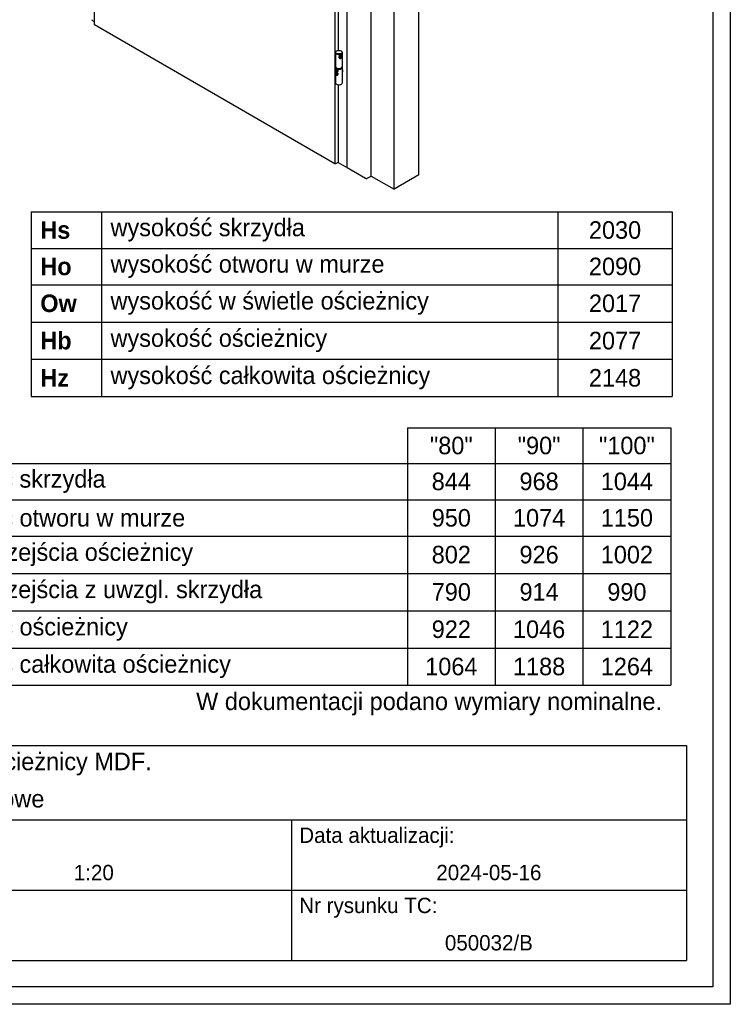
# Model space of a CAD drawing. Header units: millimetres. Extents: x -6500 to 4200, y 0 to 5940.
# Tile 112 of 157: x 2581 to 4200, y 0 to 2243. Entities that reach past the tile are written whole.
import ezdxf

# ---------------------------------------------------------------- set-up
doc = ezdxf.new("R2010")
doc.units = ezdxf.units.MM
for name, color, linetype in [('1', 250, 'Continuous'), ('152', 250, 'Continuous'), ('255', 250, 'Continuous'), ('256', 250, 'Continuous')]:
    doc.layers.add(name, color=color, linetype=linetype)
doc.styles.add('Montserrat', font='Montserrat-Regular.ttf')

# ---------------------------------------------------------------- blocks, each defined once
blk = doc.blocks.new('TabularNote1')
at = {"layer": '1', "linetype": 'Continuous', "lineweight": -3}
for p, q in [((130.37, 90.27), (138.37, 90.27)), ((130.37, 90.27), (130.37, 86.12)), ((138.37, 90.27), (138.37, 86.12)), ((138.37, 90.27), (190.37, 90.27)), ((190.37, 90.27), (190.37, 86.12)), ((190.37, 90.27), (203.37, 90.27)), ((203.37, 90.27), (203.37, 86.12)), ((130.37, 86.12), (138.37, 86.12)), ((130.37, 86.12), (130.37, 81.98)), ((138.37, 86.12), (190.37, 86.12)), ((138.37, 86.12), (138.37, 81.98)), ((190.37, 86.12), (203.37, 86.12)), ((190.37, 86.12), (190.37, 81.98)), ((203.37, 86.12), (203.37, 81.98)), ((130.37, 81.98), (138.37, 81.98)), ((130.37, 81.98), (130.37, 77.73)), ((138.37, 81.98), (190.37, 81.98)), ((138.37, 81.98), (138.37, 77.73)), ((190.37, 81.98), (203.37, 81.98)), ((190.37, 81.98), (190.37, 77.73)), ((203.37, 81.98), (203.37, 77.73)), ((130.37, 77.73), (138.37, 77.73)), ((130.37, 77.73), (130.37, 73.48)), ((138.37, 77.73), (190.37, 77.73)), ((138.37, 77.73), (138.37, 73.48)), ((190.37, 77.73), (203.37, 77.73)), ((190.37, 77.73), (190.37, 73.48)), ((203.37, 77.73), (203.37, 73.48)), ((130.37, 73.48), (138.37, 73.48)), ((130.37, 73.48), (130.37, 69.23)), ((138.37, 73.48), (190.37, 73.48)), ((138.37, 73.48), (138.37, 69.23)), ((190.37, 73.48), (203.37, 73.48)), ((190.37, 73.48), (190.37, 69.23)), ((203.37, 73.48), (203.37, 69.23)), ((130.37, 69.23), (138.37, 69.23)), ((138.37, 69.23), (190.37, 69.23)), ((190.37, 69.23), (203.37, 69.23))]:
    blk.add_line(p, q, dxfattribs=at)
at = {"layer": '1', "linetype": 'Continuous', "lineweight": -3, "char_height": 2, "line_spacing_factor": 1.076592, "style": 'Montserrat'}
for s, insert, attachment_point in [('\\fMontserrat|b1|i0;\\W1.0000;Hs', (131.4, 88.2), 4), ('\\fMontserrat|b0|i0;\\W1.0000;wysokość skrzydła', (139.4, 88.2), 4), ('\\fMontserrat|b0|i0;\\W1.0000;2030', (196.87, 88.2), 5), ('\\fMontserrat|b0|i0;\\W1.0000;wysokość otworu w murze', (139.4, 84.05), 4), ('\\fMontserrat|b1|i0;\\W1.0000;Ho', (131.4, 84.05), 4), ('\\fMontserrat|b0|i0;\\W1.0000;2090', (196.87, 84.05), 5), ('\\fMontserrat|b1|i0;\\W1.0000;Ow', (131.4, 79.85), 4), ('\\fMontserrat|b0|i0;\\W1.0000;wysokość w świetle ościeżnicy', (139.4, 79.85), 4), ('\\fMontserrat|b0|i0;\\W1.0000;2017', (196.87, 79.85), 5), ('\\fMontserrat|b1|i0;\\W1.0000;Hb', (131.4, 75.6), 4), ('\\fMontserrat|b0|i0;\\W1.0000;wysokość ościeżnicy', (139.4, 75.6), 4), ('\\fMontserrat|b0|i0;\\W1.0000;2077', (196.87, 75.6), 5), ('\\fMontserrat|b1|i0;\\W1.0000;Hz', (131.4, 71.36), 4), ('\\fMontserrat|b0|i0;\\W1.0000;wysokość całkowita ościeżnicy', (139.4, 71.36), 4), ('\\fMontserrat|b0|i0;\\W1.0000;2148', (196.87, 71.36), 5)]:
    blk.add_mtext(s, dxfattribs=dict(at, insert=insert, attachment_point=attachment_point))
blk = doc.blocks.new('TabularNote2')
at = {"layer": '1', "linetype": 'Continuous', "lineweight": -3}
for p, q in [((173.22, 65.67), (173.22, 61.63)), ((173.22, 65.67), (183.22, 65.67)), ((183.22, 65.67), (183.22, 61.63)), ((183.22, 65.67), (193.22, 65.67)), ((193.22, 65.67), (193.22, 61.63)), ((193.22, 65.67), (203.22, 65.67)), ((203.22, 65.67), (203.22, 61.63)), ((107.22, 61.63), (115.22, 61.63)), ((107.22, 61.63), (107.22, 57.49)), ((115.22, 61.63), (173.22, 61.63)), ((115.22, 61.63), (115.22, 57.49)), ((173.22, 61.63), (183.22, 61.63)), ((173.22, 61.63), (173.22, 57.49)), ((183.22, 61.63), (193.22, 61.63)), ((183.22, 61.63), (183.22, 57.49)), ((193.22, 61.63), (203.22, 61.63)), ((193.22, 61.63), (193.22, 57.49)), ((203.22, 61.63), (203.22, 57.49)), ((107.22, 57.49), (115.22, 57.49)), ((107.22, 57.49), (107.22, 53.34)), ((115.22, 57.49), (173.22, 57.49)), ((115.22, 57.49), (115.22, 53.34)), ((173.22, 57.49), (183.22, 57.49)), ((173.22, 57.49), (173.22, 53.34)), ((183.22, 57.49), (193.22, 57.49)), ((183.22, 57.49), (183.22, 53.34)), ((193.22, 57.49), (203.22, 57.49)), ((193.22, 57.49), (193.22, 53.34)), ((203.22, 57.49), (203.22, 53.34)), ((107.22, 53.34), (115.22, 53.34)), ((107.22, 53.34), (107.22, 49.09)), ((115.22, 53.34), (173.22, 53.34)), ((115.22, 53.34), (115.22, 49.09)), ((173.22, 53.34), (183.22, 53.34)), ((173.22, 53.34), (173.22, 49.09)), ((183.22, 53.34), (193.22, 53.34)), ((183.22, 53.34), (183.22, 49.09)), ((193.22, 53.34), (203.22, 53.34)), ((193.22, 53.34), (193.22, 49.09)), ((203.22, 53.34), (203.22, 49.09)), ((107.22, 49.09), (115.22, 49.09)), ((107.22, 49.09), (107.22, 44.84)), ((115.22, 49.09), (173.22, 49.09)), ((115.22, 49.09), (115.22, 44.84)), ((173.22, 49.09), (183.22, 49.09)), ((173.22, 49.09), (173.22, 44.84)), ((183.22, 49.09), (193.22, 49.09)), ((183.22, 49.09), (183.22, 44.84)), ((193.22, 49.09), (203.22, 49.09)), ((193.22, 49.09), (193.22, 44.84)), ((203.22, 49.09), (203.22, 44.84)), ((107.22, 44.84), (115.22, 44.84)), ((107.22, 44.84), (107.22, 40.59)), ((115.22, 44.84), (173.22, 44.84)), ((115.22, 44.84), (115.22, 40.59)), ((173.22, 44.84), (183.22, 44.84)), ((173.22, 44.84), (173.22, 40.59)), ((183.22, 44.84), (193.22, 44.84)), ((183.22, 44.84), (183.22, 40.59)), ((193.22, 44.84), (203.22, 44.84)), ((193.22, 44.84), (193.22, 40.59)), ((203.22, 44.84), (203.22, 40.59)), ((107.22, 40.59), (115.22, 40.59)), ((107.22, 40.59), (107.22, 36.35)), ((115.22, 40.59), (173.22, 40.59)), ((115.22, 40.59), (115.22, 36.35)), ((173.22, 40.59), (183.22, 40.59)), ((173.22, 40.59), (173.22, 36.35)), ((183.22, 40.59), (193.22, 40.59)), ((183.22, 40.59), (183.22, 36.35)), ((193.22, 40.59), (203.22, 40.59)), ((193.22, 40.59), (193.22, 36.35)), ((203.22, 40.59), (203.22, 36.35)), ((107.22, 36.35), (115.22, 36.35)), ((115.22, 36.35), (173.22, 36.35)), ((173.22, 36.35), (183.22, 36.35)), ((183.22, 36.35), (193.22, 36.35)), ((193.22, 36.35), (203.22, 36.35))]:
    blk.add_line(p, q, dxfattribs=at)
at = {"layer": '1', "linetype": 'Continuous', "lineweight": -3, "char_height": 2, "line_spacing_factor": 1.076592, "style": 'Montserrat'}
for s, insert, attachment_point in [('\\fMontserrat|b0|i0;\\W1.0000;"80"', (178.22, 63.65), 5), ('\\fMontserrat|b0|i0;\\W1.0000;"90"', (188.22, 63.65), 5), ('\\fMontserrat|b0|i0;\\W1.0000;"100"', (198.22, 63.65), 5), ('\\fMontserrat|b1|i0;\\W1.0000;Ss', (108.25, 59.56), 4), ('\\fMontserrat|b0|i0;\\W1.0000;szerokość skrzydła', (116.25, 59.56), 4), ('\\fMontserrat|b0|i0;\\W1.0000;844', (178.22, 59.56), 5), ('\\fMontserrat|b0|i0;\\W1.0000;968', (188.22, 59.56), 5), ('\\fMontserrat|b0|i0;\\W1.0000;1044', (198.22, 59.56), 5), ('\\fMontserrat|b1|i0;\\W1.0000;So', (108.25, 55.41), 4), ('\\fMontserrat|b0|i0;\\W1.0000;szerokość otworu w murze', (116.25, 55.41), 4), ('\\fMontserrat|b0|i0;\\W1.0000;950', (178.22, 55.41), 5), ('\\fMontserrat|b0|i0;\\W1.0000;1074', (188.22, 55.41), 5), ('\\fMontserrat|b0|i0;\\W1.0000;1150', (198.22, 55.41), 5), ('\\fMontserrat|b1|i0;\\W1.0000;Os', (108.25, 51.22), 4), ('\\fMontserrat|b0|i0;\\W1.0000;światło przejścia ościeżnicy', (116.25, 51.22), 4), ('\\fMontserrat|b0|i0;\\W1.0000;802', (178.22, 51.22), 5), ('\\fMontserrat|b0|i0;\\W1.0000;926', (188.22, 51.22), 5), ('\\fMontserrat|b0|i0;\\W1.0000;1002', (198.22, 51.22), 5), ('\\fMontserrat|b0|i0;\\W1.0000;światło przejścia z uwzgl. skrzydła', (116.25, 46.97), 4), ('\\fMontserrat|b1|i0;\\W1.0000;Od', (108.25, 46.97), 4), ('\\fMontserrat|b0|i0;\\W1.0000;790', (178.22, 46.97), 5), ('\\fMontserrat|b0|i0;\\W1.0000;914', (188.22, 46.97), 5), ('\\fMontserrat|b0|i0;\\W1.0000;990', (198.22, 46.97), 5), ('\\fMontserrat|b1|i0;\\W1.0000;Sb', (108.25, 42.72), 4), ('\\fMontserrat|b0|i0;\\W1.0000;szerokość ościeżnicy', (116.25, 42.72), 4), ('\\fMontserrat|b0|i0;\\W1.0000;922', (178.22, 42.72), 5), ('\\fMontserrat|b0|i0;\\W1.0000;1046', (188.22, 42.72), 5), ('\\fMontserrat|b0|i0;\\W1.0000;1122', (198.22, 42.72), 5), ('\\fMontserrat|b1|i0;\\W1.0000;Sz', (108.25, 38.47), 4), ('\\fMontserrat|b0|i0;\\W1.0000;szerokość całkowita ościeżnicy', (116.25, 38.47), 4), ('\\fMontserrat|b0|i0;\\W1.0000;1064', (178.22, 38.47), 5), ('\\fMontserrat|b0|i0;\\W1.0000;1188', (188.22, 38.47), 5), ('\\fMontserrat|b0|i0;\\W1.0000;1264', (198.22, 38.47), 5), ('\\fMontserrat|b0|i0;\\W1.0000;W dokumentacji podano wymiary nominalne.', (202.22, 34.22), 6)]:
    blk.add_mtext(s, dxfattribs=dict(at, insert=insert, attachment_point=attachment_point))
blk = doc.blocks.new('TabularNote3')
at = {"layer": '255', "linetype": 'Continuous', "lineweight": -3}
for p, q in [((115, 21), (160, 21)), ((115, 21), (115, 17)), ((160, 21), (160, 17)), ((160, 21), (205, 21)), ((205, 21), (205, 17)), ((115, 17), (115, 13)), ((160, 17), (160, 13)), ((205, 17), (205, 13)), ((115, 13), (160, 13)), ((115, 13), (115, 9)), ((160, 13), (205, 13)), ((160, 13), (160, 9)), ((205, 13), (205, 9)), ((115, 9), (115, 5)), ((160, 9), (160, 5)), ((205, 9), (205, 5)), ((115, 5), (160, 5)), ((160, 5), (205, 5))]:
    blk.add_line(p, q, dxfattribs=at)
at = {"layer": '1', "linetype": 'Continuous', "lineweight": -3, "char_height": 1.75, "line_spacing_factor": 1.076592, "style": 'Montserrat'}
for s, insert, attachment_point in [('\\fMontserrat|b0|i0;\\W1.0000;Skala:', (115.9, 19), 4), ('\\fMontserrat|b0|i0;\\W1.0000;Data aktualizacji:', (160.9, 19), 4), ('\\fMontserrat|b0|i0;\\W1.0000;1:20', (137.5, 15), 5), ('\\fMontserrat|b0|i0;\\W1.0000;2024-05-16', (182.5, 15), 5), ('\\fMontserrat|b0|i0;\\W1.0000;Nr rysunku:', (115.9, 11), 4), ('\\fMontserrat|b0|i0;\\W1.0000;Nr rysunku TC:', (160.9, 11), 4), ('050032/B', (182.5, 7), 5)]:
    blk.add_mtext(s, dxfattribs=dict(at, insert=insert, attachment_point=attachment_point))
blk = doc.blocks.new('TabularNote4')
at = {"layer": '1', "linetype": 'Continuous', "lineweight": -3}
for p, q in [((79, 29.5), (205, 29.5)), ((79, 29.5), (79, 25.25)), ((205, 29.5), (205, 25.25)), ((79, 25.25), (79, 21)), ((205, 25.25), (205, 21)), ((79, 21), (205, 21))]:
    blk.add_line(p, q, dxfattribs=at)
at = {"layer": '1', "linetype": 'Continuous', "lineweight": -3, "char_height": 2, "attachment_point": 4, "line_spacing_factor": 1.076592, "style": 'Montserrat'}
for s, insert in [('\\fMontserrat|b0|i0;\\W1.0000;Drzwi akustyczne SILENCE 37dB na ościeżnicy MDF.', (80.03, 27.37)), ('\\fMontserrat|b0|i0;\\W1.0000;polska norma (PN), rozmiar "90", przylgowe', (80.03, 23.12))]:
    blk.add_mtext(s, dxfattribs=dict(at, insert=insert))

msp = doc.modelspace()

# ---------------------------------------------------------------- linework, layer by layer
at = {"layer": '152', "linetype": 'Continuous', "lineweight": -3}
for p, q in [((2751.63, 2231.53), (2751.63, 3556.21)), ((3490.41, 1889.9), (3490.41, 3353.07)), ((3433.84, 1857.24), (3433.84, 3320.41)), ((3381.8, 1887.29), (3381.8, 3289.05)), ((3299.21, 3240.06), (3299.21, 1915.38)), ((3307.7, 2173.6), (3307.7, 2336.91)), ((2751.63, 2238.71), (2746.4, 2241.73)), ((3299.21, 1915.38), (2751.63, 2231.53)), ((3300.23, 2168.8), (3300.23, 2136.8)), ((3303.14, 2172.39), (3302.58, 2172.07)), ((3310.89, 2161.42), (3309.5, 2159.08)), ((3309.5, 2159.08), (3310.41, 2157.35)), ((3309.54, 2156.56), (3310.69, 2156.49)), ((3312.72, 2157.94), (3310.17, 2160.21)), ((3310.41, 2157.35), (3312.72, 2157.94)), ((3313.2, 2162.01), (3310.89, 2161.42)), ((3314.11, 2160.27), (3312.39, 2161.8)), ((3312.72, 2157.94), (3314.11, 2160.27)), ((3314.11, 2160.27), (3313.2, 2162.01)), ((3313.89, 2172.07), (3313.32, 2172.39)), ((3314.91, 2161.24), (3314.7, 2162.37)), ((3316.23, 2136.8), (3316.23, 2168.8)), ((3300.23, 2136.8), (3300.23, 2136.8)), ((3300.23, 2135.16), (3300.23, 2099.82)), ((3302.58, 2133.53), (3303.14, 2133.2)), ((3313.32, 2133.2), (3313.89, 2133.53)), ((3316.23, 2099.82), (3316.23, 2135.16)), ((3300.32, 2130.46), (3300.29, 2129.92)), ((3301.72, 2125.38), (3301.11, 2124.16)), ((3301.47, 2128.5), (3303.99, 2129.95)), ((3302.45, 2124.13), (3301.47, 2122.74)), ((3301.47, 2122.74), (3303.16, 2123.72)), ((3301.47, 2122.74), (3302.45, 2120.21)), ((3304.4, 2123), (3302.45, 2124.13)), ((3302.45, 2120.21), (3304.93, 2121.65)), ((3302.45, 2120.21), (3304.4, 2119.08)), ((3302.84, 2125.51), (3303.31, 2125.27)), ((3303.17, 2126.38), (3305.06, 2127.47)), ((3305.38, 2120.48), (3304.4, 2123)), ((3304.4, 2119.08), (3305.38, 2120.48)), ((3304.47, 2118.32), (3305.84, 2118.25)), ((3316.23, 2124.43), (3316.66, 2124.68)), ((3316.66, 2124.68), (3316.66, 2124.68)), ((3300.23, 2099.82), (3300.23, 2099.82)), ((3307.7, 1918.97), (3307.7, 2095.22)), ((3300.34, 1914.72), (3299.21, 1915.38)), ((3307.7, 1918.97), (3300.34, 1914.72)), ((3306.57, 1918.32), (3322.55, 1909.09)), ((3327.35, 1906.31), (3369.21, 1882.15)), ((3372.89, 1882.15), (3381.8, 1887.29)), ((3381.8, 1887.29), (3433.84, 1857.24)), ((3490.41, 1889.9), (3433.84, 1857.24))]:
    msp.add_line(p, q, dxfattribs=at)
for centre, major_axis, ratio, start_param, end_param in [((3308.23, 2168.8), (8, 0), 0.5773503, 2.3561611, 5.2883481), ((3311.07, 2160.41), (-2.92, -3.29), 0.6847717, 0.2086882, 0.4891754), ((3311.94, 2159.63), (-2.39, -2.69), 0.6847717, 4.6534549, 6.2831853), ((3311.94, 2159.63), (-2.39, -2.69), 0.6847717, 0, 3.7470072), ((3308.23, 2168.8), (8, 0), 0.5773503, 5.2883481, 6.2831853), ((3308.23, 2168.8), (8, 0), 0.5773503, 0, 0.7854645), ((3311.07, 2160.41), (-2.92, -3.29), 0.6847717, 2.6524546, 2.8447809), ((3308.23, 2135.16), (8, 0), 0.5773503, 2.9637965, 5.4977851), ((3308.23, 2136.8), (-8, 0), 0.5773503, 0, 2.1467562), ((3303.14, 2128.63), (2, -3.46), 0.5773503, 3.141492, 3.8662194), ((3308.23, 2136.14), (-7.6, 0), 0.5773503, 0.2925621, 2.3561939), ((3303.14, 2128.63), (1.4, -2.42), 0.5773503, 2.532219, 5.4977846), ((3308.23, 2136.14), (7.2, 0), 0.5773503, 3.9269574, 5.2883463), ((3308.23, 2136.14), (7.2, 0), 0.5773503, 5.2883463, 5.4978507), ((3308.23, 2136.8), (-8, 0), 0.5773503, 2.1467548, 3.1416566), ((3308.23, 2136.14), (-7.6, 0), 0.5773503, 2.3561939, 2.8490304), ((3308.23, 2135.16), (8, 0), 0.5773503, 5.4977881, 6.2831853), ((3308.23, 2135.16), (8, 0), 0.5773503, 0, 0.1777951), ((3303.43, 2121.61), (-1.8, 3.12), 0.5773503, 0, 4.680383), ((3303.43, 2121.61), (-1.8, 3.12), 0.5773503, 5.9384979, 6.2831853), ((3303.14, 2128.63), (1.4, -2.42), 0.5773503, 5.4977846, 6.2831853), ((3303.14, 2128.63), (1.4, -2.42), 0.5773503, 0, 0.6093743), ((3303.14, 2128.63), (2, -3.46), 0.5773503, 0.1305689, 1.3027753), ((3314.68, 2128.11), (1.98, -3.43), 0.5773503, 0, 1.7690127), ((3308.23, 2099.82), (-8, 0), 0.5773503, 0, 2.3561932), ((3308.23, 2099.82), (-8, 0), 0.5773503, 2.3561947, 3.1416912)]:
    msp.add_ellipse(centre, major_axis=major_axis, ratio=ratio, start_param=start_param, end_param=end_param, dxfattribs=at)
for centre, major_axis in [((3308.23, 2169.46), (-7.2, 0)), ((3302.69, 2128.37), (1.7, -2.94))]:
    msp.add_ellipse(centre, major_axis=major_axis, ratio=0.5773503, dxfattribs=at)
for points, knots in [([(3326.59, 3257.18), (3326.59, 3251.77), (3326.59, 3242.13), (3326.59, 3229.43), (3326.59, 3219.58), (3326.59, 3211.31), (3326.59, 3203.4), (3326.59, 3195.37), (3326.59, 3187.28), (3326.59, 3164.9), (3326.59, 3114.91), (3326.59, 3013.49), (3326.59, 2832.38), (3326.59, 2558.55), (3326.59, 2284.72), (3326.59, 2083.74), (3326.59, 2002.69), (3326.59, 1972.83), (3326.59, 1964.07), (3326.59, 1954.76), (3326.59, 1943.01), (3326.59, 1926.91), (3326.59, 1914.46), (3326.59, 1907.38)], [0, 0, 0, 0, 0.012026, 0.0214262, 0.0282078, 0.0339347, 0.0397973, 0.0457806, 0.0517831, 0.0577856, 0.0955156, 0.1628906, 0.2832031, 0.4980469, 0.7714844, 0.8917969, 0.9447344, 0.9516364, 0.9581544, 0.9642079, 0.9723285, 0.9842592, 1, 1, 1, 1]), ([(3312.59, 2155.46), (3312.47, 2155.41), (3312.34, 2155.37), (3312.09, 2155.31), (3311.96, 2155.29), (3311.7, 2155.26), (3311.57, 2155.26), (3311.41, 2155.26), (3311.38, 2155.26), (3311.32, 2155.26), (3311.22, 2155.27), (3311.12, 2155.28), (3310.93, 2155.31), (3310.81, 2155.33), (3310.56, 2155.4), (3310.44, 2155.44), (3310.29, 2155.5), (3310.26, 2155.51), (3310.2, 2155.53), (3310.11, 2155.57), (3310.02, 2155.61), (3309.85, 2155.7), (3309.74, 2155.77), (3309.53, 2155.91), (3309.43, 2155.98), (3309.28, 2156.1), (3309.23, 2156.15), (3309.16, 2156.21), (3309.14, 2156.23), (3309.09, 2156.28), (3309.07, 2156.3), (3308.96, 2156.41), (3308.88, 2156.51), (3308.72, 2156.7), (3308.65, 2156.81), (3308.53, 2157.02), (3308.47, 2157.13), (3308.4, 2157.27), (3308.39, 2157.3), (3308.37, 2157.35), (3308.34, 2157.44), (3308.31, 2157.53), (3308.25, 2157.7), (3308.23, 2157.82), (3308.19, 2158.05), (3308.18, 2158.17), (3308.18, 2158.35), (3308.18, 2158.41), (3308.19, 2158.5), (3308.19, 2158.53), (3308.2, 2158.59), (3308.2, 2158.62), (3308.22, 2158.77), (3308.25, 2158.89), (3308.32, 2159.13), (3308.36, 2159.24), (3308.42, 2159.38), (3308.44, 2159.41), (3308.46, 2159.47), (3308.48, 2159.5), (3308.52, 2159.58), (3308.55, 2159.64), (3308.65, 2159.8), (3308.72, 2159.91), (3308.87, 2160.12), (3308.95, 2160.22), (3309.06, 2160.35), (3309.09, 2160.38), (3309.13, 2160.43), (3309.15, 2160.45), (3309.22, 2160.53), (3309.27, 2160.57), (3309.42, 2160.72), (3309.52, 2160.81), (3309.73, 2161), (3309.84, 2161.09), (3310.01, 2161.22), (3310.07, 2161.26), (3310.16, 2161.33), (3310.19, 2161.35), (3310.25, 2161.39), (3310.28, 2161.41), (3310.43, 2161.52), (3310.55, 2161.6), (3310.8, 2161.76), (3310.92, 2161.83), (3311.17, 2161.98), (3311.3, 2162.05), (3311.49, 2162.15), (3311.56, 2162.18), (3311.69, 2162.25), (3311.75, 2162.28), (3311.95, 2162.37), (3312.2, 2162.49), (3312.45, 2162.59), (3312.64, 2162.66), (3312.7, 2162.68), (3312.79, 2162.71), (3312.82, 2162.72), (3312.88, 2162.74), (3312.91, 2162.75), (3313.06, 2162.8), (3313.18, 2162.84), (3313.4, 2162.89), (3313.51, 2162.92), (3313.66, 2162.95), (3313.71, 2162.96), (3313.79, 2162.97), (3313.82, 2162.97), (3313.86, 2162.98), (3313.89, 2162.98), (3314.01, 2163), (3314.1, 2163), (3314.28, 2163), (3314.36, 2163), (3314.48, 2162.99), (3314.51, 2162.98), (3314.57, 2162.97), (3314.59, 2162.97), (3314.62, 2162.96), (3314.64, 2162.95), (3314.73, 2162.93), (3314.79, 2162.9), (3314.92, 2162.84), (3314.97, 2162.81), (3315.08, 2162.73), (3315.12, 2162.68), (3315.18, 2162.62), (3315.19, 2162.61), (3315.21, 2162.58), (3315.24, 2162.54), (3315.27, 2162.49), (3315.33, 2162.4), (3315.36, 2162.33), (3315.42, 2162.18), (3315.44, 2162.1), (3315.48, 2161.97), (3315.49, 2161.93), (3315.5, 2161.86), (3315.5, 2161.84), (3315.51, 2161.79), (3315.52, 2161.76), (3315.53, 2161.64), (3315.54, 2161.54), (3315.56, 2161.32), (3315.56, 2161.2), (3315.56, 2160.97), (3315.56, 2160.84), (3315.55, 2160.68), (3315.55, 2160.65), (3315.54, 2160.58), (3315.54, 2160.48), (3315.53, 2160.38), (3315.51, 2160.18), (3315.49, 2160.04), (3315.45, 2159.76), (3315.42, 2159.62), (3315.36, 2159.34), (3315.33, 2159.2), (3315.26, 2158.91), (3315.22, 2158.77), (3315.13, 2158.49), (3315.08, 2158.35), (3314.98, 2158.07), (3314.92, 2157.94), (3314.8, 2157.67), (3314.74, 2157.54), (3314.6, 2157.28), (3314.53, 2157.16), (3314.41, 2156.98), (3314.37, 2156.92), (3314.28, 2156.8), (3314.24, 2156.74), (3314.11, 2156.58), (3314.02, 2156.47), (3313.83, 2156.27), (3313.73, 2156.17), (3313.52, 2155.99), (3313.42, 2155.91), (3313.28, 2155.81), (3313.25, 2155.79), (3313.19, 2155.76), (3313.1, 2155.7), (3312.96, 2155.62), (3312.84, 2155.56), (3312.75, 2155.52), (3312.7, 2155.5), (3312.65, 2155.48), (3312.62, 2155.47), (3312.61, 2155.46), (3312.6, 2155.46), (3312.59, 2155.46)], [0, 0, 0, 0, 0.015625, 0.015625, 0.03125, 0.03125, 0.046875, 0.046875, 0.0507812, 0.0507812, 0.0546875, 0.0625, 0.0625, 0.078125, 0.078125, 0.09375, 0.09375, 0.0976562, 0.0976562, 0.1015625, 0.109375, 0.109375, 0.125, 0.125, 0.140625, 0.140625, 0.1484375, 0.1484375, 0.1523437, 0.1523437, 0.15625, 0.15625, 0.171875, 0.171875, 0.1875, 0.1875, 0.203125, 0.203125, 0.2070312, 0.2070312, 0.2109375, 0.21875, 0.21875, 0.234375, 0.234375, 0.25, 0.25, 0.2578125, 0.2578125, 0.2617187, 0.2617187, 0.265625, 0.265625, 0.28125, 0.28125, 0.296875, 0.296875, 0.3007812, 0.3007812, 0.3046875, 0.3046875, 0.3125, 0.3125, 0.328125, 0.328125, 0.34375, 0.34375, 0.3476562, 0.3476562, 0.3515625, 0.3515625, 0.359375, 0.359375, 0.375, 0.375, 0.390625, 0.390625, 0.3984375, 0.3984375, 0.4023437, 0.4023437, 0.40625, 0.40625, 0.421875, 0.421875, 0.4375, 0.4375, 0.453125, 0.453125, 0.4609375, 0.4609375, 0.46875, 0.46875, 0.484375, 0.5, 0.5, 0.5078125, 0.5078125, 0.5117187, 0.5117187, 0.515625, 0.515625, 0.53125, 0.53125, 0.546875, 0.546875, 0.5546875, 0.5546875, 0.5585937, 0.5585937, 0.5625, 0.5625, 0.578125, 0.578125, 0.59375, 0.59375, 0.6015625, 0.6015625, 0.6054687, 0.6054687, 0.609375, 0.609375, 0.625, 0.625, 0.640625, 0.640625, 0.65625, 0.65625, 0.6601563, 0.6601563, 0.6640625, 0.671875, 0.671875, 0.6875, 0.6875, 0.703125, 0.703125, 0.7109375, 0.7109375, 0.7148438, 0.7148438, 0.71875, 0.71875, 0.734375, 0.734375, 0.75, 0.75, 0.765625, 0.765625, 0.7695313, 0.7695313, 0.7734375, 0.78125, 0.78125, 0.796875, 0.796875, 0.8125, 0.8125, 0.828125, 0.828125, 0.84375, 0.84375, 0.859375, 0.859375, 0.875, 0.875, 0.890625, 0.890625, 0.90625, 0.90625, 0.9140625, 0.9140625, 0.921875, 0.921875, 0.9375, 0.9375, 0.953125, 0.953125, 0.96875, 0.96875, 0.9726563, 0.9726563, 0.9765625, 0.984375, 0.9921875, 0.9921875, 0.9960937, 0.9980469, 0.9990234, 0.9990234, 1, 1, 1, 1]), ([(3300.64, 2131.55), (3300.65, 2131.58), (3300.66, 2131.6), (3300.69, 2131.68), (3300.71, 2131.73), (3300.75, 2131.79), (3300.75, 2131.8), (3300.77, 2131.82), (3300.78, 2131.83), (3300.8, 2131.86), (3300.81, 2131.88), (3300.87, 2131.93), (3300.9, 2131.96), (3300.98, 2132), (3301.02, 2132.02), (3301.09, 2132.04), (3301.12, 2132.04), (3301.16, 2132.05), (3301.17, 2132.05), (3301.2, 2132.05), (3301.21, 2132.05), (3301.28, 2132.06), (3301.33, 2132.05), (3301.46, 2132.04), (3301.52, 2132.03), (3301.62, 2132), (3301.68, 2131.98), (3301.73, 2131.97), (3301.77, 2131.95), (3301.79, 2131.95), (3301.88, 2131.91), (3301.96, 2131.88), (3302.13, 2131.81), (3302.21, 2131.77), (3302.39, 2131.67), (3302.48, 2131.62), (3302.58, 2131.57)], [0, 0, 0, 0, 0.0360197, 0.0360197, 0.1236543, 0.1236543, 0.1455629, 0.1455629, 0.1674716, 0.1674716, 0.2112888, 0.2112888, 0.2989234, 0.2989234, 0.386558, 0.386558, 0.4303753, 0.4303753, 0.4522839, 0.4522839, 0.4741926, 0.4741926, 0.5618271, 0.5618271, 0.6494617, 0.6494617, 0.693279, 0.7151876, 0.7151876, 0.7370963, 0.7370963, 0.8247309, 0.8247309, 0.9123654, 0.9123654, 1, 1, 1, 1]), ([(3302.58, 2131.57), (3302.59, 2131.56), (3302.6, 2131.56), (3302.62, 2131.54), (3302.66, 2131.52), (3302.7, 2131.5), (3302.77, 2131.45), (3302.84, 2131.41), (3302.92, 2131.36), (3302.97, 2131.33), (3302.99, 2131.31), (3303.07, 2131.26), (3303.12, 2131.23), (3303.27, 2131.12), (3303.37, 2131.05), (3303.58, 2130.9), (3303.68, 2130.82), (3303.83, 2130.7), (3303.91, 2130.64), (3303.98, 2130.58), (3304.04, 2130.54), (3304.06, 2130.51), (3304.19, 2130.41), (3304.29, 2130.32), (3304.48, 2130.14), (3304.58, 2130.05), (3304.77, 2129.86), (3304.86, 2129.76), (3304.97, 2129.64), (3304.99, 2129.62), (3305.03, 2129.57), (3305.06, 2129.54), (3305.12, 2129.47), (3305.16, 2129.42), (3305.29, 2129.26), (3305.36, 2129.16), (3305.51, 2128.96), (3305.58, 2128.85), (3305.68, 2128.69), (3305.71, 2128.64), (3305.76, 2128.56), (3305.77, 2128.53), (3305.8, 2128.47), (3305.81, 2128.45), (3305.88, 2128.31), (3305.93, 2128.2), (3306.01, 2127.98), (3306.05, 2127.87), (3306.09, 2127.71), (3306.1, 2127.65), (3306.13, 2127.54), (3306.13, 2127.48), (3306.16, 2127.32), (3306.17, 2127.1), (3306.15, 2126.89), (3306.13, 2126.73), (3306.12, 2126.65), (3306.1, 2126.57), (3306.09, 2126.52), (3306.08, 2126.49), (3306.04, 2126.37), (3306.01, 2126.27), (3305.92, 2126.08), (3305.87, 2125.99), (3305.77, 2125.81), (3305.71, 2125.73), (3305.62, 2125.63), (3305.61, 2125.61), (3305.57, 2125.57), (3305.56, 2125.55), (3305.5, 2125.49), (3305.47, 2125.45), (3305.36, 2125.35), (3305.28, 2125.28), (3305.11, 2125.16), (3305.03, 2125.1), (3304.9, 2125.02), (3304.83, 2124.99), (3304.76, 2124.95), (3304.71, 2124.93), (3304.69, 2124.92), (3304.57, 2124.87), (3304.47, 2124.84), (3304.28, 2124.78), (3304.18, 2124.76), (3304.03, 2124.74), (3303.95, 2124.73), (3303.87, 2124.73), (3303.82, 2124.72), (3303.8, 2124.72), (3303.67, 2124.72), (3303.56, 2124.73), (3303.36, 2124.75), (3303.26, 2124.77), (3303.11, 2124.81), (3303.03, 2124.83), (3302.96, 2124.86), (3302.91, 2124.88), (3302.88, 2124.89), (3302.76, 2124.94), (3302.66, 2124.99), (3302.48, 2125.1), (3302.29, 2125.22), (3302.12, 2125.37), (3302.02, 2125.47), (3302, 2125.49), (3301.96, 2125.53), (3301.94, 2125.55), (3301.88, 2125.62), (3301.84, 2125.66), (3301.72, 2125.8), (3301.65, 2125.89), (3301.52, 2126.09), (3301.45, 2126.2), (3301.36, 2126.36), (3301.32, 2126.44), (3301.27, 2126.53), (3301.25, 2126.58), (3301.23, 2126.61), (3301.17, 2126.76), (3301.12, 2126.88), (3301.02, 2127.12), (3300.98, 2127.24), (3300.9, 2127.49), (3300.86, 2127.62), (3300.83, 2127.74)], [0, 0, 0, 0, 0.00305, 0.00305, 0.0060999, 0.0121999, 0.0121999, 0.0243998, 0.0304997, 0.0304997, 0.0365997, 0.0365997, 0.0487995, 0.0487995, 0.0731993, 0.0731993, 0.0975991, 0.0975991, 0.109799, 0.1158989, 0.1158989, 0.1219988, 0.1219988, 0.1463986, 0.1463986, 0.1707984, 0.1707984, 0.1951982, 0.1951982, 0.2012981, 0.2012981, 0.207398, 0.207398, 0.2195979, 0.2195979, 0.2439977, 0.2439977, 0.2683975, 0.2683975, 0.2805973, 0.2805973, 0.2866973, 0.2866973, 0.2927972, 0.2927972, 0.317197, 0.317197, 0.3415968, 0.3415968, 0.3537967, 0.3537967, 0.3659965, 0.3659965, 0.3903963, 0.4147961, 0.4147961, 0.426996, 0.4330959, 0.4330959, 0.4391958, 0.4391958, 0.4635956, 0.4635956, 0.4879954, 0.4879954, 0.5123952, 0.5123952, 0.5184951, 0.5184951, 0.524595, 0.524595, 0.5367949, 0.5367949, 0.5611947, 0.5611947, 0.5855945, 0.5855945, 0.5977943, 0.6038943, 0.6038943, 0.6099942, 0.6099942, 0.634394, 0.634394, 0.6587938, 0.6587938, 0.6709937, 0.6770936, 0.6770936, 0.6831935, 0.6831935, 0.7075933, 0.7075933, 0.7319931, 0.7319931, 0.744193, 0.7502929, 0.7502929, 0.7563928, 0.7563928, 0.7807926, 0.7807926, 0.8051924, 0.8295922, 0.8295922, 0.8356921, 0.8356921, 0.841792, 0.841792, 0.8539919, 0.8539919, 0.8783917, 0.8783917, 0.9027915, 0.9027915, 0.9149913, 0.9210913, 0.9210913, 0.9271912, 0.9271912, 0.951591, 0.951591, 0.9759908, 0.9759908, 1, 1, 1, 1]), ([(3302.58, 2117.53), (3302.57, 2117.53), (3302.56, 2117.53), (3302.55, 2117.54), (3302.53, 2117.55), (3302.49, 2117.58), (3302.45, 2117.61), (3302.37, 2117.66), (3302.27, 2117.73), (3302.15, 2117.83), (3302.08, 2117.89), (3302.03, 2117.93), (3302.01, 2117.96), (3301.9, 2118.07), (3301.81, 2118.16), (3301.65, 2118.37), (3301.57, 2118.47), (3301.42, 2118.7), (3301.36, 2118.81), (3301.26, 2118.99), (3301.23, 2119.06), (3301.17, 2119.18), (3301.14, 2119.25), (3301.05, 2119.44), (3301, 2119.57), (3300.9, 2119.84), (3300.86, 2119.98), (3300.78, 2120.26), (3300.74, 2120.4), (3300.67, 2120.69), (3300.64, 2120.83), (3300.59, 2121.12), (3300.57, 2121.26), (3300.52, 2121.56), (3300.5, 2121.7), (3300.47, 2121.99), (3300.46, 2122.14), (3300.44, 2122.42), (3300.43, 2122.56), (3300.42, 2122.76), (3300.41, 2122.86), (3300.41, 2122.96), (3300.4, 2123.03), (3300.4, 2123.06), (3300.4, 2123.22), (3300.4, 2123.35), (3300.4, 2123.59), (3300.4, 2123.7), (3300.41, 2123.92), (3300.41, 2124.02), (3300.42, 2124.14), (3300.42, 2124.17), (3300.43, 2124.21), (3300.43, 2124.24), (3300.44, 2124.3), (3300.44, 2124.35), (3300.46, 2124.47), (3300.47, 2124.55), (3300.51, 2124.69), (3300.53, 2124.76), (3300.56, 2124.85), (3300.57, 2124.89), (3300.59, 2124.93), (3300.61, 2124.95), (3300.61, 2124.97), (3300.65, 2125.02), (3300.68, 2125.06), (3300.75, 2125.13), (3300.78, 2125.16), (3300.86, 2125.21), (3300.91, 2125.23), (3300.97, 2125.24), (3300.98, 2125.25), (3301.01, 2125.25), (3301.02, 2125.25), (3301.06, 2125.26), (3301.09, 2125.26), (3301.17, 2125.26), (3301.23, 2125.26), (3301.36, 2125.24), (3301.43, 2125.22), (3301.53, 2125.19), (3301.54, 2125.19), (3301.58, 2125.18), (3301.6, 2125.17), (3301.66, 2125.15), (3301.7, 2125.14), (3301.82, 2125.09), (3301.91, 2125.05), (3302.09, 2124.97), (3302.19, 2124.92), (3302.31, 2124.86), (3302.33, 2124.85), (3302.38, 2124.82), (3302.41, 2124.81), (3302.49, 2124.76), (3302.54, 2124.73), (3302.69, 2124.64), (3302.91, 2124.52), (3303.13, 2124.37), (3303.3, 2124.26), (3303.35, 2124.22), (3303.47, 2124.14), (3303.53, 2124.1), (3303.7, 2123.97), (3303.81, 2123.89), (3304.04, 2123.71), (3304.15, 2123.62), (3304.38, 2123.44), (3304.49, 2123.34), (3304.63, 2123.22), (3304.65, 2123.19), (3304.71, 2123.14), (3304.74, 2123.12), (3304.82, 2123.04), (3304.87, 2122.99), (3305.03, 2122.84), (3305.13, 2122.74), (3305.33, 2122.53), (3305.43, 2122.42), (3305.57, 2122.26), (3305.61, 2122.21), (3305.68, 2122.12), (3305.7, 2122.09), (3305.75, 2122.04), (3305.77, 2122.01), (3305.87, 2121.87), (3305.95, 2121.76), (3306.1, 2121.53), (3306.17, 2121.41), (3306.26, 2121.24), (3306.29, 2121.18), (3306.33, 2121.09), (3306.35, 2121.06), (3306.37, 2121), (3306.39, 2120.97), (3306.45, 2120.82), (3306.49, 2120.7), (3306.55, 2120.46), (3306.58, 2120.33), (3306.6, 2120.18), (3306.6, 2120.15), (3306.61, 2120.09), (3306.61, 2120.06), (3306.62, 2119.97), (3306.62, 2119.91), (3306.62, 2119.73), (3306.61, 2119.61), (3306.58, 2119.38), (3306.55, 2119.27), (3306.5, 2119.1), (3306.47, 2119.01), (3306.44, 2118.93), (3306.42, 2118.88), (3306.4, 2118.85), (3306.34, 2118.72), (3306.29, 2118.62), (3306.16, 2118.42), (3306.09, 2118.33), (3305.95, 2118.15), (3305.87, 2118.06), (3305.76, 2117.96), (3305.74, 2117.94), (3305.7, 2117.9), (3305.67, 2117.88), (3305.61, 2117.83), (3305.56, 2117.79), (3305.42, 2117.69), (3305.32, 2117.62), (3305.12, 2117.51), (3305.02, 2117.46), (3304.86, 2117.39), (3304.78, 2117.36), (3304.7, 2117.33), (3304.64, 2117.31), (3304.62, 2117.3), (3304.48, 2117.26), (3304.37, 2117.24), (3304.14, 2117.2), (3304.03, 2117.19), (3303.86, 2117.18), (3303.77, 2117.18), (3303.68, 2117.19), (3303.63, 2117.19), (3303.6, 2117.2), (3303.45, 2117.21), (3303.34, 2117.23), (3303.12, 2117.29), (3303.01, 2117.32), (3302.79, 2117.41), (3302.68, 2117.47), (3302.58, 2117.53)], [0, 0, 0, 0, 0.0009766, 0.0009766, 0.0019531, 0.0039062, 0.0078125, 0.0078125, 0.015625, 0.0234375, 0.0273437, 0.0273437, 0.03125, 0.03125, 0.046875, 0.046875, 0.0625, 0.0625, 0.078125, 0.078125, 0.0859375, 0.0859375, 0.09375, 0.09375, 0.109375, 0.109375, 0.125, 0.125, 0.140625, 0.140625, 0.15625, 0.15625, 0.171875, 0.171875, 0.1875, 0.1875, 0.203125, 0.203125, 0.21875, 0.21875, 0.2265625, 0.2304687, 0.2304687, 0.234375, 0.234375, 0.25, 0.25, 0.265625, 0.265625, 0.28125, 0.28125, 0.2851562, 0.2851562, 0.2890625, 0.2890625, 0.296875, 0.296875, 0.3125, 0.3125, 0.328125, 0.328125, 0.3359375, 0.3398437, 0.3398437, 0.34375, 0.34375, 0.359375, 0.359375, 0.375, 0.375, 0.390625, 0.390625, 0.3945312, 0.3945312, 0.3984375, 0.3984375, 0.40625, 0.40625, 0.421875, 0.421875, 0.4375, 0.4375, 0.4414062, 0.4414062, 0.4453125, 0.4453125, 0.453125, 0.453125, 0.46875, 0.46875, 0.484375, 0.484375, 0.4882812, 0.4882812, 0.4921875, 0.4921875, 0.5, 0.5, 0.515625, 0.53125, 0.53125, 0.5390625, 0.5390625, 0.546875, 0.546875, 0.5625, 0.5625, 0.578125, 0.578125, 0.59375, 0.59375, 0.5976562, 0.5976562, 0.6015625, 0.6015625, 0.609375, 0.609375, 0.625, 0.625, 0.640625, 0.640625, 0.6484375, 0.6484375, 0.6523437, 0.6523437, 0.65625, 0.65625, 0.671875, 0.671875, 0.6875, 0.6875, 0.6953125, 0.6953125, 0.6992187, 0.6992187, 0.703125, 0.703125, 0.71875, 0.71875, 0.734375, 0.734375, 0.7382812, 0.7382812, 0.7421875, 0.7421875, 0.75, 0.75, 0.765625, 0.765625, 0.78125, 0.78125, 0.7890625, 0.7929687, 0.7929687, 0.796875, 0.796875, 0.8125, 0.8125, 0.828125, 0.828125, 0.84375, 0.84375, 0.8476562, 0.8476562, 0.8515625, 0.8515625, 0.859375, 0.859375, 0.875, 0.875, 0.890625, 0.890625, 0.8984375, 0.9023437, 0.9023437, 0.90625, 0.90625, 0.921875, 0.921875, 0.9375, 0.9375, 0.9453125, 0.9492187, 0.9492187, 0.953125, 0.953125, 0.96875, 0.96875, 0.984375, 0.984375, 1, 1, 1, 1]), ([(3303, 2131.04), (3302.99, 2131.05), (3302.99, 2131.05), (3302.96, 2131.05), (3302.93, 2131.06), (3302.88, 2131.06), (3302.85, 2131.06), (3302.8, 2131.06), (3302.77, 2131.06), (3302.74, 2131.06), (3302.72, 2131.06), (3302.71, 2131.06), (3302.63, 2131.05), (3302.54, 2131.03), (3302.4, 2131.01), (3302.35, 2131), (3302.28, 2130.98), (3302.27, 2130.98), (3302.25, 2130.97), (3302.21, 2130.97), (3302.17, 2130.96), (3302.04, 2130.92), (3301.93, 2130.89), (3301.7, 2130.83), (3301.59, 2130.79), (3301.47, 2130.76)], [0, 0, 0, 0, 0.0217619, 0.0217619, 0.1106926, 0.1106926, 0.1996233, 0.1996233, 0.2440887, 0.2663214, 0.2663214, 0.2885541, 0.2885541, 0.4664156, 0.4664156, 0.5553463, 0.5553463, 0.577579, 0.577579, 0.5998117, 0.644277, 0.644277, 0.8221385, 0.8221385, 1, 1, 1, 1]), ([(3301.47, 2130.76), (3301.53, 2130.71), (3301.58, 2130.65), (3301.63, 2130.57), (3301.64, 2130.55), (3301.67, 2130.52), (3301.68, 2130.51), (3301.71, 2130.45), (3301.73, 2130.42), (3301.78, 2130.31), (3301.81, 2130.23), (3301.83, 2130.12), (3301.83, 2130.11), (3301.84, 2130.09), (3301.84, 2130.06), (3301.85, 2130.02), (3301.85, 2129.95), (3301.86, 2129.85), (3301.85, 2129.74), (3301.85, 2129.66), (3301.84, 2129.63), (3301.84, 2129.58), (3301.83, 2129.55), (3301.81, 2129.41), (3301.78, 2129.3), (3301.73, 2129.12), (3301.71, 2129.07), (3301.68, 2128.98), (3301.67, 2128.95), (3301.64, 2128.89), (3301.63, 2128.87), (3301.58, 2128.72), (3301.53, 2128.61), (3301.47, 2128.5)], [0, 0, 0, 0, 0.125, 0.125, 0.15625, 0.15625, 0.1875, 0.1875, 0.25, 0.25, 0.375, 0.375, 0.390625, 0.390625, 0.40625, 0.4375, 0.4375, 0.5, 0.5625, 0.5625, 0.59375, 0.59375, 0.625, 0.625, 0.75, 0.75, 0.8125, 0.8125, 0.84375, 0.84375, 0.875, 0.875, 1, 1, 1, 1]), ([(3301.47, 2128.5), (3301.59, 2128.45), (3301.7, 2128.4), (3301.87, 2128.31), (3301.93, 2128.28), (3302.04, 2128.22), (3302.09, 2128.19), (3302.17, 2128.14), (3302.2, 2128.12), (3302.25, 2128.08), (3302.27, 2128.07), (3302.35, 2128.01), (3302.4, 2127.97), (3302.49, 2127.89), (3302.54, 2127.85), (3302.6, 2127.78), (3302.64, 2127.74), (3302.67, 2127.71), (3302.69, 2127.68), (3302.7, 2127.67), (3302.78, 2127.56), (3302.85, 2127.46), (3302.93, 2127.3), (3302.96, 2127.25), (3302.99, 2127.18), (3302.99, 2127.17), (3303, 2127.14), (3303.02, 2127.1), (3303.03, 2127.06), (3303.08, 2126.93), (3303.11, 2126.82), (3303.15, 2126.6), (3303.16, 2126.49), (3303.17, 2126.38)], [0, 0, 0, 0, 0.125, 0.125, 0.1875, 0.1875, 0.25, 0.25, 0.28125, 0.28125, 0.3125, 0.3125, 0.375, 0.375, 0.4375, 0.4375, 0.46875, 0.484375, 0.484375, 0.5, 0.5, 0.625, 0.625, 0.6875, 0.6875, 0.703125, 0.703125, 0.71875, 0.75, 0.75, 0.875, 0.875, 1, 1, 1, 1]), ([(3303.17, 2126.38), (3303.29, 2126.42), (3303.4, 2126.45), (3303.57, 2126.5), (3303.62, 2126.52), (3303.73, 2126.55), (3303.79, 2126.56), (3303.87, 2126.58), (3303.89, 2126.59), (3303.94, 2126.6), (3303.97, 2126.61), (3304.05, 2126.62), (3304.1, 2126.63), (3304.19, 2126.65), (3304.24, 2126.66), (3304.3, 2126.67), (3304.33, 2126.67), (3304.36, 2126.68), (3304.38, 2126.68), (3304.39, 2126.68), (3304.48, 2126.69), (3304.55, 2126.69), (3304.63, 2126.68), (3304.66, 2126.68), (3304.68, 2126.67), (3304.69, 2126.67), (3304.7, 2126.67), (3304.72, 2126.66), (3304.73, 2126.66), (3304.78, 2126.64), (3304.8, 2126.62), (3304.84, 2126.58), (3304.86, 2126.56), (3304.87, 2126.54)], [0, 0, 0, 0, 0.125, 0.125, 0.1875, 0.1875, 0.25, 0.25, 0.28125, 0.28125, 0.3125, 0.3125, 0.375, 0.375, 0.4375, 0.4375, 0.46875, 0.484375, 0.484375, 0.5, 0.5, 0.625, 0.625, 0.6875, 0.6875, 0.703125, 0.703125, 0.71875, 0.75, 0.75, 0.875, 0.875, 1, 1, 1, 1]), ([(3304.87, 2126.54), (3304.92, 2126.65), (3304.97, 2126.76), (3305.03, 2126.91), (3305.04, 2126.94), (3305.06, 2126.99), (3305.07, 2127.02), (3305.1, 2127.11), (3305.12, 2127.17), (3305.14, 2127.23), (3305.14, 2127.25), (3305.15, 2127.26)], [0, 0, 0, 0, 0.4760519, 0.4760519, 0.5950649, 0.5950649, 0.7140779, 0.7140779, 0.9521038, 0.9521038, 1, 1, 1, 1])]:
    msp.add_open_spline(points, degree=3, knots=knots, dxfattribs=at)
for points, weights in [([(2745.16, 2243.45), (2745.16, 2242.44), (2746.4, 2241.73)], [0.853553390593, 0.85355349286, 1]), ([(3322.55, 1909.09), (3324.36, 1908.04), (3326.8, 1908.5)], [1, 0.798210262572, 0.874467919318]), ([(3326.59, 1907.38), (3326.59, 1906.75), (3327.35, 1906.31)], [0.853553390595, 0.853552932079, 1]), ([(3369.21, 1882.15), (3371.05, 1881.09), (3372.89, 1882.15)], [1, 0.707106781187, 1])]:
    msp.add_rational_spline(points, weights, degree=2, dxfattribs=at)
at = {"layer": '256', "linetype": 'Continuous', "lineweight": -3}
for p, q in [((4200, 5940), (4200, 0)), ((4160, 5900), (4160, 40)), ((4160, 40), (40, 40)), ((4200, 0), (0, 0))]:
    msp.add_line(p, q, dxfattribs=at)

# ---------------------------------------------------------------- block references
at = {"layer": '1', "linetype": 'Continuous', "lineweight": -3, "xscale": 20, "yscale": 20, "zscale": 20}
for name in ['TabularNote1', 'TabularNote2', 'TabularNote4']:
    msp.add_blockref(name, (0, 0), dxfattribs=at)
at = {"layer": '255', "linetype": 'Continuous', "lineweight": -3, "xscale": 20, "yscale": 20, "zscale": 20}
msp.add_blockref('TabularNote3', (0, 0), dxfattribs=at)

doc.saveas('drawing.dxf')
